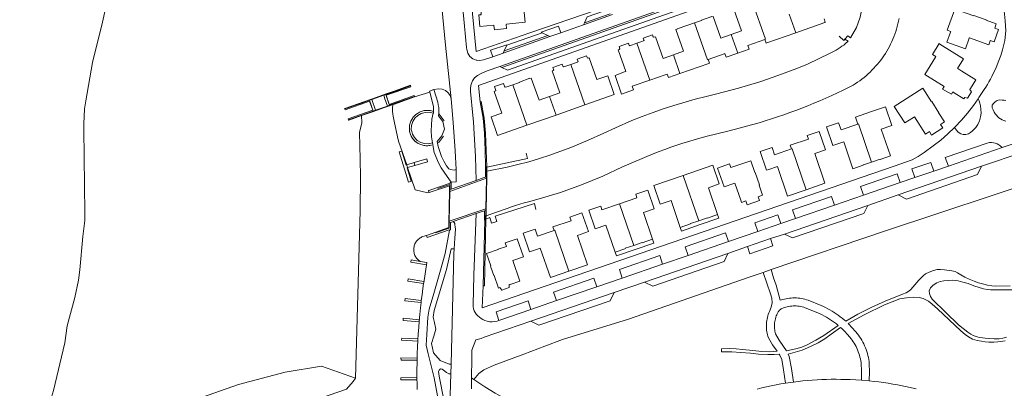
# Model space of a CAD drawing. Header units: metres. Extents: x 89888 to 94270, y 464165 to 468904.
# Tile 18 of 256: x 90802 to 91113, y 465434 to 465550. Entities that reach past the tile are written whole.
import ezdxf

# ---------------------------------------------------------------- set-up
doc = ezdxf.new("R2010")
doc.units = ezdxf.units.M
for name, color, linetype, lineweight in [('B_BEBOUWINGSGRENS_0', 251, 'CONTINUOUS', 13), ('B_TUSSENMUUR_0', 251, 'CONTINUOUS', 13), ('G_GRENS_ALGEMEEN_0', 251, 'CONTINUOUS', 13), ('K_KUNSTWERKGRENS_0', 251, 'CONTINUOUS', 13), ('K_KUNSTWERKGRENS_1', 251, 'CONTINUOUS', 13), ('K_STEIGER_1', 251, 'CONTINUOUS', 13), ('Q_BALUSTRADE_LIJN_1', 251, 'CONTINUOUS', 13), ('Q_DAMWAND_0', 251, 'CONTINUOUS', 13), ('Q_DAMWAND_LIJN_0', 251, 'CONTINUOUS', 13), ('T_CULTUURGRENS_0', 251, 'CONTINUOUS', 13), ('T_HEK_LIJN_0', 251, 'CONTINUOUS', 13), ('T_MUUR_30CM_LIJN_0', 251, 'CONTINUOUS', 13), ('T_WALBESCHERMING_0', 251, 'CONTINUOUS', 13), ('V_WEGGRENS_0', 251, 'CONTINUOUS', 13), ('V_WEGGRENS_1', 251, 'CONTINUOUS', 13), ('W_WATERGRENS_0', 251, 'CONTINUOUS', 13)]:
    doc.layers.add(name, color=color, linetype=linetype, lineweight=lineweight)

msp = doc.modelspace()

# ---------------------------------------------------------------- linework, layer by layer
at = {"layer": 'B_BEBOUWINGSGRENS_0'}
for p, q in [((91093.62, 465528.46), (91096.4, 465526.81)), ((90971.47, 465520.25), (90980.61, 465523.48)), ((90962.3, 465517.01), (90971.47, 465520.25)), ((91089.48, 465515.05), (91090.17, 465513.94)), ((91024.58, 465497.6), (91027.65, 465498.65)), ((90953.22, 465477.74), (90949.54, 465476.48))]:
    msp.add_line(p, q, dxfattribs=at)
for points in [[(90961.68, 465549.59), (90961.1, 465555.68), (90961.08, 465555.9)], [(91033.59, 465555.78), (91031.41, 465555), (91031.37, 465555.1), (91031.2, 465555.04), (91030.93, 465555.83), (91027.99, 465554.79), (91028.27, 465554.01), (91028.1, 465553.95), (91028.13, 465553.85), (91027.71, 465553.71), (91030.1, 465546.85), (91026.86, 465545.63)], [(90947.63, 465554.64), (90947.86, 465552.2), (90947.76, 465552.19), (90947.79, 465551.93), (90947.03, 465551.87), (90947.36, 465548.19), (90951.78, 465548.59), (90951.79, 465548.51), (90951.85, 465548.51), (90951.98, 465547.19), (90955.86, 465547.54), (90955.74, 465548.85), (90955.81, 465548.85), (90955.8, 465548.95), (90961.68, 465549.59)], [(91095.01, 465543.26), (91100.87, 465541.16), (91102.08, 465544.54), (91102.1, 465544.59), (91108.2, 465542.41), (91108.65, 465543.67), (91108.69, 465543.78), (91109.89, 465543.35), (91111.3, 465547.27), (91110.1, 465547.66), (91110.58, 465549.06), (91107.39, 465550.19), (91107.4, 465550.29), (91103.47, 465551.69), (91103.46, 465551.59), (91097.45, 465553.72), (91095.08, 465547.03)], [(91015.26, 465549.34), (91013.11, 465548.57), (91013.08, 465548.67), (91009.76, 465547.5), (91009.79, 465547.4), (91009.38, 465547.26), (91011.79, 465540.42), (91008.55, 465539.25)], [(91026.86, 465545.63), (91023.57, 465544.56), (91021.14, 465551.4), (91020.74, 465551.25), (91020.71, 465551.35), (91017.41, 465550.19), (91017.4, 465550.11), (91015.26, 465549.34)], [(91047.21, 465546.23), (91056.4, 465549.47), (91056.56, 465549.53), (91056.16, 465550.66)], [(91037.47, 465544.08), (91037.85, 465542.94), (91038.08, 465543.02), (91047.21, 465546.23)], [(91095.08, 465547.03), (91096.2, 465546.64), (91096.12, 465546.43), (91095.01, 465543.26)], [(90997, 465542.89), (90994.81, 465542.12), (90994.78, 465542.22), (90994.6, 465542.16), (90994.33, 465542.94), (90991.39, 465541.9), (90991.66, 465541.12), (90991.49, 465541.07), (90991.53, 465540.96), (90991.1, 465540.81), (90993.51, 465533.97), (90993.16, 465533.84), (90990.12, 465532.75), (90992.19, 465526.85), (90995.97, 465528.18), (90995.57, 465529.31), (91001.1, 465531.26)], [(91008.55, 465539.25), (91005.28, 465538.11), (91002.86, 465544.95), (91002.43, 465544.81), (91002.4, 465544.91), (91002.22, 465544.85), (91001.94, 465545.62), (90999.01, 465544.56), (90999.28, 465543.8), (90999.11, 465543.74), (90999.14, 465543.63), (90998.64, 465543.46), (90997, 465542.89)], [(91028.92, 465539.81), (91032.54, 465541.09), (91032.14, 465542.21), (91037.47, 465544.08)], [(91096.4, 465526.81), (91096.85, 465527.57), (91097.28, 465527.29), (91100.36, 465525.37), (91100.61, 465525.77), (91101.51, 465525.61), (91102.78, 465527.61), (91102.28, 465528.26), (91102.2, 465528.36), (91102.35, 465528.59), (91102.4, 465528.66), (91102.47, 465528.62), (91104.16, 465531.35), (91099.69, 465534.14), (91098.47, 465534.91), (91098.38, 465534.96), (91100.26, 465538.04), (91099.76, 465538.35), (91092.8, 465542.67), (91092.55, 465542.82), (91090.46, 465539.35), (91091.54, 465538.68), (91091.42, 465538.48), (91088.04, 465533.04), (91094.1, 465529.25), (91093.62, 465528.46)], [(91019.58, 465537.8), (91024.64, 465539.55), (91024.87, 465539.64), (91025.27, 465538.52), (91028.92, 465539.81)], [(90980.61, 465523.48), (90989.9, 465526.76), (90987.83, 465532.62), (90984.42, 465531.46), (90981.99, 465538.31), (90981.59, 465538.16), (90981.55, 465538.26), (90981.38, 465538.2), (90981.1, 465538.98), (90978.16, 465537.93), (90978.43, 465537.16), (90978.27, 465537.08), (90978.3, 465536.99), (90976.11, 465536.22)], [(91010.62, 465533.36), (91019.74, 465536.56), (91019.99, 465536.65), (91019.65, 465537.6), (91019.58, 465537.8)], [(90976.11, 465536.22), (90973.93, 465535.45), (90973.89, 465535.55), (90973.72, 465535.49), (90973.45, 465536.27), (90970.5, 465535.24), (90970.79, 465534.46), (90970.62, 465534.4), (90970.66, 465534.31), (90970.23, 465534.16), (90972.65, 465527.3), (90969.39, 465526.14)], [(91001.1, 465531.26), (91005.93, 465532.97), (91006.58, 465533.2), (91006.98, 465532.08), (91010.62, 465533.36)], [(90957.79, 465529.79), (90955.61, 465529.03), (90955.57, 465529.12), (90955.29, 465529.02), (90954.85, 465530.24), (90952.05, 465529.23), (90952.49, 465528.01), (90952.31, 465527.94), (90952.34, 465527.84), (90951.93, 465527.71), (90954.35, 465520.84), (90950.96, 465519.65), (90953.03, 465513.74), (90962.3, 465517.01)], [(90969.39, 465526.14), (90966.12, 465524.97), (90963.65, 465531.91), (90963.24, 465531.76), (90963.21, 465531.85), (90959.92, 465530.66), (90959.96, 465530.56), (90959.64, 465530.45), (90957.79, 465529.79)], [(91090.17, 465513.94), (91093.69, 465516.19), (91092.99, 465517.29), (91094.21, 465518.08), (91092.46, 465520.81), (91092.39, 465520.91), (91092.48, 465520.98), (91090.23, 465524.49), (91090.14, 465524.43), (91087.36, 465528.75), (91078.35, 465522.98), (91081.7, 465517.76), (91084.45, 465519.46), (91084.79, 465519.67), (91088.26, 465514.24), (91089.48, 465515.05)], [(91071.2, 465505.39), (91073.87, 465506.3), (91073.91, 465506.21), (91077.13, 465507.32), (91074.24, 465515.81), (91077.63, 465516.99), (91075.62, 465522.86), (91071.18, 465521.34), (91066.09, 465519.6), (91066.86, 465517.36)], [(91066.86, 465517.36), (91061.53, 465515.53), (91060.75, 465517.8), (91056.96, 465516.51), (91058.99, 465510.6), (91062.16, 465511.66), (91062.4, 465511.74), (91065.32, 465503.28), (91068.56, 465504.37), (91068.53, 465504.47), (91068.65, 465504.51), (91071.2, 465505.39)], [(91050.51, 465496.66), (91056.43, 465498.68), (91053.24, 465508.05), (91056.62, 465509.21), (91054.61, 465515.09), (91050.83, 465513.8), (91051.21, 465512.67), (91045.45, 465510.71), (91045.85, 465509.54)], [(91045.85, 465509.54), (91040.55, 465507.72), (91039.77, 465509.99), (91035.99, 465508.7), (91038.02, 465502.79), (91038.7, 465503.01), (91041.18, 465503.87), (91041.42, 465503.95), (91044.64, 465494.65), (91050.51, 465496.66)], [(91027.65, 465498.65), (91027.99, 465498.76), (91029.86, 465493.33), (91030.09, 465492.66), (91031.45, 465493.13), (91031.87, 465491.89), (91035.8, 465493.22), (91035.38, 465494.45), (91036.77, 465494.92), (91035.68, 465498.12), (91035.78, 465498.16), (91034.43, 465502.09), (91034.33, 465502.06), (91033.05, 465505.82), (91026.71, 465503.67), (91026.32, 465504.81), (91022.54, 465503.5), (91024.58, 465497.6)], [(91022.55, 465488.83), (91019.63, 465497.31), (91023.04, 465498.49), (91021.04, 465504.39), (91011.68, 465501.18)], [(91011.68, 465501.18), (91002.39, 465498), (91004.4, 465492.15), (91007.82, 465493.25), (91010.75, 465484.78)], [(91001.97, 465481.03), (90999.07, 465489.52), (91002.46, 465490.68), (91000.44, 465496.57), (90996.65, 465495.27), (90997.04, 465494.14), (90991.51, 465492.23)], [(90991.51, 465492.23), (90985.98, 465490.35), (90985.59, 465491.49), (90981.81, 465490.19), (90983.84, 465484.29), (90987.23, 465485.44), (90990.16, 465476.98)], [(90975.56, 465470.92), (90981.47, 465472.95), (90978.27, 465482.24), (90981.7, 465483.42), (90979.67, 465489.32), (90975.89, 465488), (90976.26, 465486.88), (90970.51, 465484.9), (90970.9, 465483.78)], [(91016.6, 465486.89), (91013.94, 465485.98), (91013.99, 465485.85), (91010.75, 465484.78)], [(91022.55, 465488.83), (91019.32, 465487.71), (91019.29, 465487.81), (91016.6, 465486.89)], [(90970.9, 465483.78), (90965.63, 465481.97), (90964.84, 465484.22), (90961.05, 465482.93), (90963.07, 465477.06), (90963.42, 465477.16), (90965.67, 465477.92), (90966.48, 465478.2), (90969.68, 465468.92), (90970.02, 465469.03), (90975.56, 465470.92)], [(90949.54, 465476.48), (90950.87, 465472.62), (90950.77, 465472.59), (90950.92, 465472.16), (90951.8, 465469.56), (90951.89, 465469.59), (90953.28, 465465.62), (90953.67, 465465.74), (90954.3, 465464.99), (90956.63, 465465.78), (90956.67, 465466.76), (90956.94, 465466.86), (90956.97, 465466.77), (90960.01, 465467.8), (90957.78, 465474.27), (90961.2, 465475.46), (90959.24, 465481.18), (90955.45, 465479.88), (90955.84, 465478.75), (90953.18, 465477.84), (90953.22, 465477.74)], [(91001.97, 465481.03), (90998.73, 465479.91), (90998.7, 465480), (90996.03, 465479.09)], [(90996.03, 465479.09), (90993.37, 465478.17), (90993.4, 465478.08), (90993.27, 465478.03), (90990.16, 465476.98)]]:
    msp.add_lwpolyline(points, dxfattribs=at)
at = {"layer": 'B_TUSSENMUUR_0'}
for p, q in [((91045.12, 465552.14), (91047.21, 465546.23)), ((90997, 465542.89), (91001.1, 465531.26)), ((91026.86, 465545.63), (91028.92, 465539.81)), ((91010.62, 465533.36), (91008.55, 465539.25)), ((90976.11, 465536.22), (90980.61, 465523.48)), ((90957.79, 465529.79), (90962.3, 465517.01)), ((90971.47, 465520.25), (90969.39, 465526.14)), ((91011.68, 465501.18), (91016.6, 465486.89)), ((90991.51, 465492.23), (90996.03, 465479.09))]:
    msp.add_line(p, q, dxfattribs=at)
for points in [[(91033.59, 465555.78), (91037.68, 465544.16), (91037.47, 465544.08)], [(91015.26, 465549.34), (91019.34, 465537.71), (91019.58, 465537.8)], [(91071.2, 465505.39), (91067.06, 465517.43), (91066.86, 465517.36)], [(91045.85, 465509.54), (91046.06, 465509.62), (91050.51, 465496.66)], [(90970.9, 465483.78), (90971.11, 465483.86), (90975.56, 465470.92)]]:
    msp.add_lwpolyline(points, dxfattribs=at)
at = {"layer": 'G_GRENS_ALGEMEEN_0'}
for p, q in [((90926.71, 465526.1), (90926.76, 465525.97)), ((90949.36, 465488.37), (90949.33, 465487.39))]:
    msp.add_line(p, q, dxfattribs=at)
for points in [[(90916.98, 465526.63), (90917.46, 465526.8), (90920.62, 465527.93), (90925.48, 465529.66), (90925.52, 465529.44)], [(90925.52, 465529.44), (90925.59, 465529.17), (90917.79, 465526.51), (90918.79, 465523.58), (90926.6, 465526.38), (90926.71, 465526.1)], [(90904.73, 465522.17), (90904.69, 465522.28), (90913.17, 465525.29)], [(90905.94, 465518.73), (90905.84, 465519.05), (90913.59, 465521.8), (90912.57, 465524.66), (90904.83, 465521.88), (90904.73, 465522.17)], [(90926.76, 465525.97), (90920.45, 465523.73), (90919.94, 465523.55)], [(90947.46, 465524.45), (90947.84, 465524.52), (90948.77, 465519.3), (90949.16, 465514.55), (90949.43, 465509.07), (90949.61, 465503.98), (90949.59, 465502.51)], [(90910.04, 465520.08), (90905.97, 465518.65), (90905.94, 465518.73)], [(90931.37, 465495.77), (90931.15, 465496.32), (90931.26, 465496.45), (90937.98, 465498.72), (90937.98, 465498.98), (90938.36, 465499.1)], [(90949.33, 465487.39), (90948.84, 465466.32), (90948.46, 465466.32)], [(91010.75, 465484.78), (91011.15, 465483.58), (91017.05, 465485.63), (91022.96, 465487.65), (91022.55, 465488.83)], [(90937.76, 465483.89), (90937.75, 465484.03), (90930.78, 465481.6), (90930.54, 465482.25)], [(90990.16, 465476.98), (90990.59, 465475.78), (91002.37, 465479.83), (91001.97, 465481.03)]]:
    msp.add_lwpolyline(points, dxfattribs=at)
at = {"layer": 'K_KUNSTWERKGRENS_0'}
for p, q in [((90949.46, 465500.28), (90937.89, 465496.12)), ((90938.29, 465496.85), (90946.21, 465499.59)), ((90946.21, 465499.59), (90948.47, 465500.37)), ((90948.47, 465500.37), (90949.2, 465500.62)), ((90949.2, 465500.62), (90949.4, 465500.69)), ((90949.4, 465500.69), (90949.47, 465500.69)), ((90949.47, 465500.69), (90949.57, 465500.68)), ((90937.78, 465496.74), (90937.81, 465496.75)), ((90937.89, 465496.12), (90937.79, 465496.08)), ((90937.81, 465496.75), (90937.9, 465496.75)), ((90937.9, 465496.75), (90938, 465496.75)), ((90938, 465496.75), (90938.29, 465496.85)), ((90937.75, 465486.77), (90949.3, 465490.59)), ((90949.3, 465490.14), (90949.21, 465490.14)), ((90949.4, 465490.14), (90949.3, 465490.14)), ((90937.75, 465486.2), (90937.63, 465486.2)), ((90937.8, 465486.2), (90937.75, 465486.2))]:
    msp.add_line(p, q, dxfattribs=at)
for points in [[(90949.57, 465500.68), (90949.57, 465500.32), (90949.46, 465500.28)], [(90937.79, 465496.08), (90937.76, 465496.07), (90937.78, 465496.74)], [(90949.3, 465490.59), (90949.41, 465490.62), (90949.4, 465490.14)], [(90937.63, 465486.2), (90937.64, 465486.74), (90937.75, 465486.77)]]:
    msp.add_lwpolyline(points, dxfattribs=at)
at = {"layer": 'K_KUNSTWERKGRENS_1'}
for p, q in [((90912.55, 465524.9), (90913.73, 465521.5)), ((90916.99, 465526.61), (90913.17, 465525.29)), ((90917.64, 465526.84), (90916.99, 465526.61)), ((90917.69, 465526.7), (90917.64, 465526.84)), ((90918.85, 465523.31), (90917.69, 465526.7)), ((90913.73, 465521.5), (90913.77, 465521.39)), ((90918.89, 465523.18), (90918.85, 465523.31)), ((90926.62, 465505.21), (90926.89, 465504.35)), ((90949.47, 465500.69), (90949.4, 465500.69)), ((90949.57, 465500.69), (90949.47, 465500.69)), ((90949.59, 465500.68), (90949.57, 465500.69)), ((90937.81, 465496.75), (90937.79, 465496.08)), ((90938, 465496.75), (90937.9, 465496.75)), ((90948.89, 465490.03), (90947.48, 465489.54)), ((90949.21, 465490.14), (90948.89, 465490.03)), ((90949.21, 465490.14), (90949.3, 465490.14)), ((90949.3, 465490.14), (90949.4, 465490.14)), ((90946.24, 465489.11), (90939, 465486.61)), ((90947.48, 465489.54), (90946.24, 465489.11)), ((90937.63, 465486.2), (90937.75, 465486.2)), ((90937.75, 465486.2), (90937.8, 465486.2)), ((90938.16, 465486.32), (90937.8, 465486.2)), ((90938.75, 465486.52), (90938.16, 465486.32)), ((90939, 465486.61), (90938.75, 465486.52))]:
    msp.add_line(p, q, dxfattribs=at)
for points in [[(90913.17, 465525.29), (90912.49, 465525.05), (90912.55, 465524.9)], [(90913.77, 465521.39), (90913.77, 465521.39), (90917.29, 465522.61), (90918.89, 465523.18), (90918.89, 465523.18)], [(90949.4, 465490.14), (90949.42, 465490.14), (90949.59, 465500.68)], [(90937.79, 465496.08), (90937.61, 465486.2), (90937.63, 465486.2)], [(90937.9, 465496.75), (90937.81, 465496.75), (90937.81, 465496.75)]]:
    msp.add_lwpolyline(points, dxfattribs=at)
at = {"layer": 'K_STEIGER_1'}
for p, q in [((90924.3, 465504.49), (90924.12, 465504.44)), ((90926.62, 465505.21), (90924.3, 465504.49)), ((90924.59, 465503.64), (90926.89, 465504.35)), ((90928.54, 465474), (90925.72, 465474.5)), ((90929.68, 465467.31), (90929.75, 465467.73)), ((90928.91, 465461.72), (90928.91, 465461.73)), ((90928.84, 465461.1), (90928.91, 465461.72)), ((90928.24, 465455.25), (90928.28, 465455.63)), ((90928.24, 465455.17), (90928.24, 465455.25)), ((90927.6, 465443.47), (90927.6, 465443.47)), ((90927.54, 465436.68), (90927.53, 465437.36))]:
    msp.add_line(p, q, dxfattribs=at)
for points in [[(90924.12, 465504.44), (90922.72, 465508.87), (90921.86, 465508.6), (90924.87, 465499.08), (90925.73, 465499.35), (90924.39, 465503.58), (90924.59, 465503.64)], [(90925.72, 465474.5), (90925.6, 465473.84), (90930.57, 465472.93), (90930.69, 465473.71)], [(90929.75, 465467.73), (90924.73, 465468.51), (90924.63, 465467.82), (90929.64, 465467.03)], [(90929.64, 465467.03), (90929.64, 465467.03), (90929.68, 465467.31)], [(90928.91, 465461.73), (90923.8, 465462.3), (90923.74, 465461.59), (90928.83, 465461.02), (90928.84, 465461.1)], [(90928.28, 465455.63), (90923.21, 465456.06), (90923.16, 465455.38), (90928.22, 465454.97), (90928.24, 465455.17)], [(90927.83, 465449.53), (90922.71, 465449.81), (90922.68, 465449.13), (90927.79, 465448.87), (90927.83, 465449.53)], [(90927.6, 465443.47), (90922.47, 465443.57), (90922.49, 465442.89), (90927.59, 465442.82)], [(90927.59, 465442.82), (90927.59, 465442.82), (90927.6, 465443.47)], [(90927.53, 465437.36), (90922.4, 465437.27), (90922.44, 465436.6), (90927.54, 465436.65)], [(90927.54, 465436.65), (90927.54, 465436.65), (90927.54, 465436.68)]]:
    msp.add_lwpolyline(points, dxfattribs=at)
at = {"layer": 'Q_BALUSTRADE_LIJN_1'}
for p, q in [((90925.58, 465529.46), (90925.52, 465529.44)), ((90913.22, 465525.14), (90912.55, 465524.9)), ((90917.04, 465526.47), (90913.22, 465525.14)), ((90917.69, 465526.7), (90917.04, 465526.47)), ((90926.71, 465526.1), (90918.85, 465523.31)), ((90926.75, 465526.11), (90926.71, 465526.1)), ((90904.73, 465522.17), (90904.67, 465522.15)), ((90913.73, 465521.5), (90905.94, 465518.73)), ((90914.42, 465521.74), (90913.73, 465521.5)), ((90918.21, 465523.08), (90914.42, 465521.74)), ((90918.85, 465523.31), (90918.21, 465523.08)), ((90905.94, 465518.73), (90905.91, 465518.72)), ((90949.47, 465500.69), (90949.52, 465503.96)), ((90949.3, 465490.59), (90949.46, 465500.28)), ((90949.46, 465500.28), (90949.47, 465500.69)), ((90949.47, 465500.69), (90949.47, 465500.69)), ((90937.89, 465496.12), (90937.75, 465486.77)), ((90937.9, 465496.75), (90937.89, 465496.12)), ((90937.9, 465496.75), (90937.9, 465496.75)), ((90949.24, 465487.08), (90949.3, 465490.14)), ((90949.3, 465490.14), (90949.3, 465490.59)), ((90949.3, 465490.14), (90949.3, 465490.14)), ((90937.75, 465486.77), (90937.75, 465486.2)), ((90937.75, 465486.2), (90937.75, 465486.2))]:
    msp.add_line(p, q, dxfattribs=at)
for points in [[(90925.52, 465529.44), (90920.28, 465527.6), (90917.69, 465526.7)], [(90912.55, 465524.9), (90909.65, 465523.89), (90904.73, 465522.17)], [(90934.08, 465497.04), (90937.93, 465498.31), (90937.9, 465496.75)], [(90937.75, 465486.2), (90937.72, 465484.54), (90933.43, 465483.06)]]:
    msp.add_lwpolyline(points, dxfattribs=at)
at = {"layer": 'Q_DAMWAND_0'}
msp.add_line((91063.76, 465543.57), (91062.76, 465544.15), dxfattribs=at)
for points in [[(91064.54, 465544.65), (91066.43, 465547.84), (91067.55, 465551.17), (91068.98, 465558.08), (91069.95, 465561.45), (91071.11, 465564.75)], [(91062.76, 465544.15), (91063.74, 465545.28), (91064.54, 465544.65)]]:
    msp.add_lwpolyline(points, dxfattribs=at)
at = {"layer": 'Q_DAMWAND_LIJN_0'}
msp.add_lwpolyline([(91062.76, 465544.15), (91062.41, 465543.75), (91060.99, 465545.17)], dxfattribs=at)
at = {"layer": 'T_CULTUURGRENS_0'}
msp.add_line((90931.57, 465527.51), (90926.76, 465525.97), dxfattribs=at)
for points in [[(90938.32, 465525.35), (90937.97, 465526.38), (90937.35, 465527.27), (90936.5, 465527.96), (90935.5, 465528.39), (90934.41, 465528.52), (90932.91, 465528.27)], [(91126.47, 465500.54), (91075.62, 465483.73), (91039.49, 465471.42)], [(91036.89, 465470.53), (91032.48, 465469.03), (90994.36, 465455.79), (90973.52, 465449.33), (90967.97, 465447.28), (90961.32, 465444.79), (90951.89, 465441.26), (90948.71, 465439.8), (90947.13, 465438.64), (90945.53, 465436.77)], [(90803.18, 465410.2), (90813.88, 465416.36), (90840.23, 465424.29), (90871.15, 465435.18), (90885.89, 465439.08), (90897.39, 465440.98), (90908.07, 465437.15)]]:
    msp.add_lwpolyline(points, dxfattribs=at)
at = {"layer": 'T_HEK_LIJN_0'}
for p, q in [((90928.28, 465521.11), (90927.71, 465520.78)), ((90928.89, 465521.38), (90928.28, 465521.11)), ((90929.52, 465521.57), (90928.89, 465521.38)), ((90930.18, 465521.69), (90929.52, 465521.57)), ((90930.84, 465521.73), (90930.18, 465521.69)), ((90931.5, 465521.7), (90930.84, 465521.73)), ((90932.16, 465521.59), (90931.5, 465521.7)), ((90932.77, 465521.41), (90932.16, 465521.59)), ((90932.79, 465521.41), (90932.77, 465521.41)), ((90925.6, 465518.27), (90925.37, 465517.65)), ((90925.9, 465518.86), (90925.6, 465518.27)), ((90926.27, 465519.42), (90925.9, 465518.86)), ((90926.69, 465519.93), (90926.27, 465519.42)), ((90927.18, 465520.38), (90926.69, 465519.93)), ((90927.71, 465520.78), (90927.18, 465520.38)), ((90934.54, 465520.52), (90936.16, 465518.38)), ((90925.22, 465517), (90925.14, 465516.34)), ((90925.14, 465516.34), (90925.14, 465515.68)), ((90925.14, 465515.68), (90925.16, 465515.34)), ((90925.16, 465515.34), (90925.29, 465514.72)), ((90925.37, 465517.65), (90925.22, 465517)), ((90925.29, 465514.72), (90925.48, 465514.12)), ((90925.48, 465514.12), (90925.74, 465513.54)), ((90925.74, 465513.54), (90926.06, 465513)), ((90926.06, 465513), (90926.44, 465512.5)), ((90926.44, 465512.5), (90926.88, 465512.04)), ((90926.88, 465512.04), (90927.37, 465511.64)), ((90927.37, 465511.64), (90927.9, 465511.29)), ((90935.95, 465513.56), (90934.29, 465511.51)), ((90927.9, 465511.29), (90928.46, 465511.01)), ((90928.46, 465511.01), (90929.05, 465510.79)), ((90929.05, 465510.79), (90929.67, 465510.64)), ((90929.67, 465510.64), (90930.29, 465510.56)), ((90930.29, 465510.56), (90930.93, 465510.56)), ((90930.93, 465510.56), (90931.55, 465510.62)), ((90931.55, 465510.62), (90932.17, 465510.76))]:
    msp.add_line(p, q, dxfattribs=at)
for points in [[(90928.28, 465521.11, 0.028869), (90927.71, 465520.78)], [(90928.89, 465521.38, 0.028869), (90928.28, 465521.11)], [(90929.52, 465521.57, 0.028869), (90928.89, 465521.38)], [(90930.18, 465521.69, 0.028869), (90929.52, 465521.57)], [(90930.84, 465521.73, 0.028869), (90930.18, 465521.69)], [(90931.5, 465521.7, 0.028869), (90930.84, 465521.73)], [(90932.16, 465521.59, 0.028869), (90931.5, 465521.7)], [(90932.77, 465521.41, 0.027871), (90932.16, 465521.59)], [(90932.79, 465521.41, 0.000997), (90932.77, 465521.41)], [(90925.6, 465518.27, 0.028869), (90925.37, 465517.65)], [(90925.9, 465518.86, 0.028869), (90925.6, 465518.27)], [(90926.27, 465519.42, 0.028869), (90925.9, 465518.86)], [(90926.69, 465519.93, 0.028869), (90926.27, 465519.42)], [(90927.18, 465520.38, 0.028869), (90926.69, 465519.93)], [(90927.71, 465520.78, 0.028869), (90927.18, 465520.38)], [(90925.14, 465516.34, 0.028869), (90925.14, 465515.68)], [(90925.22, 465517, 0.028869), (90925.14, 465516.34)], [(90925.14, 465515.68, 0.012397), (90925.16, 465515.34)], [(90925.16, 465515.34, 0.02846), (90925.29, 465514.72)], [(90925.37, 465517.65, 0.028869), (90925.22, 465517)], [(90925.29, 465514.72, 0.02846), (90925.48, 465514.12)], [(90925.48, 465514.12, 0.02846), (90925.74, 465513.54)], [(90925.74, 465513.54, 0.02846), (90926.06, 465513)], [(90926.06, 465513, 0.02846), (90926.44, 465512.5)], [(90926.44, 465512.5, 0.02846), (90926.88, 465512.04)], [(90926.88, 465512.04, 0.02846), (90927.37, 465511.64)], [(90927.37, 465511.64, 0.02846), (90927.9, 465511.29)], [(90927.9, 465511.29, 0.02846), (90928.46, 465511.01)], [(90928.46, 465511.01, 0.02846), (90929.05, 465510.79)], [(90929.05, 465510.79, 0.02846), (90929.67, 465510.64)], [(90929.67, 465510.64, 0.02846), (90930.29, 465510.56)], [(90930.29, 465510.56, 0.02846), (90930.93, 465510.56)], [(90930.93, 465510.56, 0.02846), (90931.55, 465510.62)], [(90931.55, 465510.62, 0.02846), (90932.17, 465510.76)]]:
    msp.add_lwpolyline(points, format="xyb", dxfattribs=at)
at = {"layer": 'T_MUUR_30CM_LIJN_0'}
for points in [[(90962.09, 465508.24), (90962.48, 465506.47), (90949.61, 465503.82)], [(90949.33, 465487.39), (90950.54, 465487.84), (90951.07, 465486.05), (90952.76, 465486.59), (90952.2, 465488.35), (90964.68, 465492.28), (90965.12, 465490.42)]]:
    msp.add_lwpolyline(points, dxfattribs=at)
at = {"layer": 'T_WALBESCHERMING_0'}
for p, q in [((90928.54, 465474), (90930.69, 465473.71)), ((90930.69, 465473.71), (90929.68, 465467.31)), ((90929.68, 465467.31), (90929.64, 465467.03)), ((90927.6, 465443.47), (90927.59, 465442.82)), ((90927.54, 465436.68), (90927.54, 465436.65)), ((90927.57, 465434.68), (90927.6, 465433.61))]:
    msp.add_line(p, q, dxfattribs=at)
for points in [[(91079.88, 465550.68), (91079.71, 465549.85), (91079.52, 465549.02), (91079.3, 465548.2), (91079.07, 465547.38), (91078.81, 465546.58), (91078.53, 465545.77), (91078.23, 465544.98), (91077.91, 465544.2), (91077.57, 465543.42), (91077.2, 465542.65), (91076.82, 465541.9), (91076.41, 465541.15), (91075.99, 465540.42), (91075.54, 465539.69), (91075.08, 465538.98), (91074.6, 465538.29), (91074.1, 465537.6), (91073.57, 465536.93), (91073.04, 465536.28), (91072.48, 465535.63), (91071.91, 465535.01), (91071.32, 465534.4), (91070.71, 465533.8), (91070.09, 465533.23)], [(90949.59, 465502.51), (90955.99, 465503.83), (90959.43, 465504.63), (90962.84, 465505.5), (90966.2, 465506.47), (90969.56, 465507.56), (90976.16, 465509.99), (90981.37, 465512.2), (90986.56, 465514.57), (90990.23, 465516.25), (90995.46, 465518.5), (90998.71, 465519.81), (91002.16, 465521.07), (91005.34, 465522.16), (91008.69, 465523.26), (91015.46, 465525.22), (91018.87, 465526.12), (91022.3, 465526.95), (91029.09, 465528.76), (91035.87, 465530.69), (91041.55, 465532.69), (91047.59, 465534.97), (91050.93, 465536.31), (91058.1, 465539.76), (91058.75, 465540.08), (91059.38, 465540.41), (91060.01, 465540.76), (91060.63, 465541.14), (91061.23, 465541.53), (91061.82, 465541.94), (91062.4, 465542.36), (91062.97, 465542.81), (91063.76, 465543.57)], [(91070.09, 465533.23), (91069.45, 465532.67), (91068.8, 465532.12), (91068.13, 465531.6), (91067.45, 465531.09), (91066.76, 465530.6), (91066.05, 465530.14), (91065.33, 465529.68), (91062.19, 465528.05), (91058.62, 465526.41), (91056.75, 465525.58), (91054.88, 465524.76), (91052.99, 465523.97), (91051.1, 465523.2), (91049.19, 465522.45), (91047.28, 465521.72), (91045.36, 465521.02), (91043.43, 465520.33), (91041.49, 465519.67), (91039.55, 465519.03), (91037.6, 465518.42), (91035.64, 465517.83), (91033.67, 465517.25), (91031.7, 465516.71), (91029.72, 465516.18), (91027.74, 465515.68), (91025.75, 465515.2), (91019.24, 465513.58), (91017.31, 465513.05), (91015.4, 465512.5), (91013.49, 465511.92), (91011.58, 465511.33), (91009.69, 465510.71), (91007.8, 465510.07), (91005.91, 465509.4), (91004.04, 465508.72), (91002.18, 465508.01), (90992.43, 465503.89), (90986.24, 465500.99), (90979.53, 465498.24), (90972.9, 465495.81), (90966.18, 465493.74), (90962.76, 465492.88), (90961.4, 465492.5), (90960.05, 465492.1), (90958.71, 465491.68), (90957.37, 465491.24), (90956.03, 465490.77), (90952.71, 465489.57), (90949.36, 465488.37)], [(90908.07, 465437.15), (90909.54, 465489.99), (90909.7, 465500.61), (90909.61, 465506.35), (90909.33, 465514.74), (90910.06, 465517.75), (90910.04, 465520.08)], [(90930.54, 465482.25), (90929.4, 465481.87), (90929.11, 465481.75), (90928.83, 465481.61), (90928.55, 465481.45), (90928.29, 465481.28), (90928.04, 465481.08), (90927.81, 465480.86), (90927.59, 465480.63), (90927.39, 465480.39), (90927.21, 465480.13), (90927.04, 465479.86), (90926.9, 465479.57), (90926.78, 465479.28), (90926.68, 465478.98), (90926.6, 465478.67), (90926.54, 465478.36), (90926.51, 465478.05), (90926.5, 465477.73), (90926.51, 465477.41), (90926.54, 465477.1), (90926.6, 465476.79), (90926.68, 465476.48), (90926.77, 465476.18), (90926.9, 465475.89), (90927.04, 465475.6), (90927.2, 465475.33), (90927.38, 465475.07), (90927.58, 465474.83), (90927.8, 465474.59), (90928.03, 465474.38), (90928.28, 465474.18), (90928.54, 465474)], [(90929.64, 465467.03), (90929.4, 465465.51), (90929.13, 465463.46), (90928.91, 465461.72)], [(90928.84, 465461.1), (90928.64, 465459.36), (90928.43, 465457.3), (90928.24, 465455.25)], [(90928.91, 465461.72), (90928.87, 465461.41), (90928.84, 465461.1)], [(90928.24, 465455.17), (90928.08, 465453.19), (90927.93, 465451.13), (90927.8, 465449.07), (90927.7, 465447.01), (90927.62, 465444.94), (90927.6, 465443.47)], [(90928.24, 465455.25), (90928.24, 465455.25), (90928.24, 465455.17)], [(90816.25, 465448.35), (90812.62, 465433.29), (90810.73, 465426.96), (90803.18, 465410.2)], [(90927.59, 465442.82), (90927.54, 465438.93), (90927.54, 465437.87), (90927.54, 465436.8), (90927.54, 465436.68)], [(90908.07, 465437.15), (90907.4, 465436.07), (90905.26, 465433.65), (90817.79, 465403.46), (90816.93, 465403.19), (90816.06, 465402.93), (90815.19, 465402.69), (90814.32, 465402.46), (90813.44, 465402.25), (90812.39, 465402.06), (90808.44, 465402.05), (90806.66, 465402.2), (90803.6, 465403.13), (90802.79, 465403.6), (90802.47, 465404.07), (90802.02, 465405.23), (90801.99, 465406.21)], [(90927.54, 465436.65), (90927.55, 465435.74), (90927.57, 465434.68)]]:
    msp.add_lwpolyline(points, dxfattribs=at)
at = {"layer": 'V_WEGGRENS_0'}
for p, q in [((91062.54, 465574.03), (90953.7, 465535.61)), ((90954.33, 465535.3), (91062.22, 465573.39)), ((90980.46, 465549.35), (90988.63, 465552.25)), ((90989.29, 465551.96), (90980.14, 465548.71)), ((90980.14, 465548.71), (90980.46, 465549.35)), ((90955.96, 465542.33), (90967.09, 465546.21)), ((90968.93, 465545.33), (90967.09, 465546.21)), ((90972.98, 465546.18), (90969.57, 465545.03)), ((90972.98, 465546.18), (90980.14, 465548.71)), ((90969.57, 465545.03), (90954.73, 465539.79)), ((90955.06, 465540.47), (90968.93, 465545.33)), ((90969.57, 465545.03), (90968.93, 465545.33)), ((90954.73, 465539.79), (90951.47, 465538.64)), ((90955.06, 465540.47), (90954.73, 465539.79)), ((90955.96, 465542.33), (90955.06, 465540.47)), ((90953.7, 465535.61), (90954.33, 465535.3)), ((90947.46, 465524.45), (90946.93, 465529.58)), ((90932.77, 465521.41), (90932.77, 465521.41)), ((91112.42, 465509.97), (91118.12, 465511.92)), ((91112.42, 465509.97), (91095.45, 465504.13)), ((91105.95, 465504.09), (91119.13, 465508.52)), ((91105.95, 465504.09), (91079.59, 465495.01)), ((91090.83, 465502.56), (91084.88, 465500.5)), ((91090.83, 465502.56), (91095.45, 465504.13)), ((90938.36, 465499.1), (90938.29, 465496.85)), ((90946.21, 465499.59), (90946.21, 465499.59)), ((91080.26, 465498.91), (91084.88, 465500.5)), ((90938.29, 465496.85), (90938.29, 465496.85)), ((91080.26, 465498.91), (91068.65, 465494.92)), ((91059.43, 465491.78), (91068.65, 465494.92)), ((91070.05, 465491.73), (91079.59, 465495.01)), ((91070.05, 465491.73), (91043.64, 465482.67)), ((91059.43, 465491.78), (91047.12, 465487.55)), ((90946.24, 465489.11), (90946.24, 465489.11)), ((91042.51, 465485.97), (91047.12, 465487.55)), ((90939, 465486.61), (90939, 465486.61)), ((91042.51, 465485.97), (91035.24, 465483.48)), ((91026.01, 465480.35), (91035.24, 465483.48)), ((91031.96, 465478.7), (91039.3, 465481.21)), ((91039.3, 465481.21), (91043.64, 465482.67)), ((90939.29, 465477.95), (90939.18, 465476.39)), ((91026.01, 465480.35), (91013.24, 465475.94)), ((91025.79, 465476.57), (91031.96, 465478.7)), ((90939.18, 465476.39), (90938.34, 465441.55)), ((90999.44, 465467.49), (91025.79, 465476.57)), ((91005.16, 465473.17), (91013.24, 465475.94)), ((91005.16, 465473.17), (90992.42, 465468.78)), ((91039.49, 465471.42), (91036.89, 465470.53)), ((90984.32, 465466.02), (90992.42, 465468.78)), ((90984.32, 465466.02), (90971.6, 465461.64)), ((90989.87, 465464.19), (90999.44, 465467.49)), ((90963.51, 465455.19), (90989.87, 465464.19)), ((90963.55, 465458.87), (90953.42, 465455.37)), ((90963.55, 465458.87), (90971.6, 465461.64)), ((90938.34, 465441.55), (90938.26, 465438.52)), ((90945.53, 465436.77), (90944.77, 465437.28)), ((91043.96, 465435.57), (91046.49, 465435.94)), ((91067.96, 465436.5), (91070.48, 465436.29))]:
    msp.add_line(p, q, dxfattribs=at)
for points in [[(90946.28, 465540.36), (90943.14, 465571.83), (90941.03, 465594.69), (90940.81, 465597.46), (90941.87, 465600.64), (90943.85, 465602.88), (90946.81, 465604.3), (90967.25, 465611.46)], [(90930.64, 465609.85), (90930.74, 465608.06), (90931.58, 465593.84), (90933.19, 465574.66), (90935.15, 465556.49), (90936.5, 465542.35), (90938.32, 465525.35)], [(90943.28, 465540.92), (90943.22, 465541.6), (90942.55, 465548.33), (90941.16, 465562.69), (90940.47, 465570.17), (90937.79, 465597.23)], [(91092.99, 465592.64), (91087.93, 465590.32), (91040.23, 465573.1), (91000.52, 465559.07), (90963.22, 465546.17), (90946.28, 465540.36)], [(90954.33, 465535.3), (90956.15, 465534.41), (91031.5, 465560.99), (91061.32, 465571.53), (91062.22, 465573.39)], [(90946.93, 465529.58), (91020.04, 465555.35), (91062.18, 465570.17), (91067.11, 465567.39), (91068.83, 465570.42)], [(90980.46, 465549.35), (90981.31, 465551.24), (90986.77, 465553.17)], [(91113.02, 465554.25), (91113.43, 465549.99), (91113.59, 465546.84), (91113.27, 465543.82), (91112.54, 465540.85), (91112, 465539), (91111.45, 465537.47), (91110.57, 465535.23), (91109.19, 465532.41), (91108.75, 465531.56), (91108.29, 465530.73), (91107.81, 465529.9), (91107.31, 465529.09), (91106.79, 465528.28), (91105.09, 465525.74), (91104.85, 465525.39)], [(90967.09, 465546.21), (90966.79, 465546.36), (90972.3, 465548.31), (90972.98, 465546.18)], [(90946.48, 465537.53), (90946.24, 465537.55), (90945.15, 465538.02), (90944.25, 465538.78), (90943.61, 465539.78), (90943.28, 465540.92)], [(90951.47, 465538.64), (90950.82, 465540.73), (90955.92, 465542.46), (90955.96, 465542.33)], [(90946.48, 465537.53), (90947.41, 465537.42), (90948.58, 465537.64), (90951.47, 465538.64)], [(90953.7, 465535.61), (90949.71, 465534.17), (90948.01, 465533.47), (90946.62, 465532.72)], [(90944.45, 465528.82), (90944.65, 465529.96), (90945.1, 465531.02), (90945.76, 465531.95), (90946.62, 465532.72)], [(90932.91, 465528.27), (90931.49, 465527.83), (90931.57, 465527.51)], [(90931.57, 465527.51), (90932.73, 465522.99), (90932.76, 465521.78), (90932.77, 465521.41)], [(90939.9, 465503.03), (90939.25, 465502.8), (90938.12, 465503.03), (90937.6, 465503.3), (90936.88, 465504.23), (90936.04, 465505.65), (90935.32, 465507.14), (90934.73, 465508.68), (90934.27, 465510.27), (90933.94, 465511.88), (90935.34, 465513.69), (90936.22, 465515.77), (90935.72, 465518.19), (90934.35, 465520.01), (90934.43, 465520.88), (90934.44, 465521.74), (90934.39, 465522.6), (90934.28, 465523.46), (90934.11, 465524.31), (90932.91, 465528.27)], [(90944.45, 465528.82), (90944.5, 465527.67), (90945.23, 465520.1), (90945.39, 465518.14), (90945.55, 465516.13), (90946.07, 465507.15), (90946.21, 465499.59)], [(90938.32, 465525.35), (90938.96, 465517.9), (90939.65, 465508.92), (90939.9, 465503.03)], [(90949.2, 465500.62), (90949.21, 465503.96), (90949.04, 465509.06), (90948.82, 465514.5), (90948.4, 465519.26), (90947.46, 465524.45)], [(91104.85, 465525.39), (91105.17, 465524.68), (91105.4, 465524.04), (91105.59, 465523.2), (91105.76, 465522.13), (91105.8, 465520.88), (91105.65, 465519.64), (91105.31, 465518.43), (91104.79, 465517.3), (91104.1, 465516.26), (91103.09, 465515.21), (91102.5, 465514.68), (91101.82, 465514.29), (91100.98, 465514.06), (91100.18, 465514.06), (91099.43, 465514.29), (91098.91, 465514.58), (91098.5, 465514.96), (91098.05, 465515.46), (91097.38, 465516.29)], [(91097.38, 465516.29), (91097.49, 465516.4), (91099.56, 465518.59), (91101.55, 465520.86), (91103.38, 465523.24), (91104.85, 465525.39)], [(91112.44, 465524.99), (91111.65, 465525), (91110.92, 465524.81), (91110.29, 465524.45), (91109.69, 465523.93), (91109.34, 465523.32), (91109.31, 465522.56), (91109.6, 465521.84), (91109.93, 465521.17), (91110.39, 465520.49), (91111.43, 465519.37), (91111.93, 465519.03), (91112.47, 465518.75), (91113.03, 465518.52), (91113.62, 465518.36)], [(91113.67, 465524.81), (91113.06, 465524.92), (91112.44, 465524.99)], [(90932.64, 465520.83), (90931.4, 465521.11), (90930.13, 465521.08), (90928.91, 465520.75), (90927.81, 465520.12), (90926.89, 465519.25), (90926.22, 465518.18), (90925.82, 465516.98), (90925.74, 465515.71), (90925.74, 465515.65), (90925.74, 465515.59), (90925.75, 465515.53), (90925.75, 465515.48), (90925.76, 465515.42), (90926.09, 465514.2), (90926.73, 465513.1), (90927.62, 465512.2), (90928.7, 465511.55), (90929.92, 465511.21), (90931.18, 465511.18), (90932.42, 465511.47)], [(90932.77, 465521.41), (90932.78, 465520.95), (90932.64, 465520.83)], [(90932.64, 465520.83), (90932.28, 465518.97), (90932.08, 465517.1), (90932.04, 465515.22), (90932.15, 465513.33), (90932.42, 465511.47)], [(91097.38, 465516.29), (91095.31, 465514.3), (91093.05, 465512.35), (91090.67, 465510.47), (91087.81, 465508.38), (91085.93, 465507.12), (91084.05, 465506.05), (91078.28, 465504.08), (90948.13, 465459.35), (90948.46, 465466.32)], [(91095.45, 465504.13), (91094.49, 465506.86), (91107.71, 465511.41), (91108.47, 465511.59), (91109.08, 465511.58), (91109.69, 465511.49), (91110.28, 465511.33), (91110.85, 465511.1), (91111.39, 465510.82), (91111.73, 465510.59), (91112.42, 465509.97)], [(90932.42, 465511.47), (90932.92, 465508.38), (90934.31, 465505.14), (90935.19, 465503.57), (90937.1, 465500.89), (90938.36, 465499.1)], [(90926.89, 465504.35), (90930.9, 465505.49), (90930.63, 465506.41), (90926.62, 465505.21)], [(90938.36, 465499.1), (90939.9, 465499.16), (90939.9, 465503.03)], [(91079.59, 465495.01), (91082.2, 465493.72), (91104.7, 465501.51), (91105.95, 465504.09)], [(91084.88, 465500.5), (91083.93, 465503.22), (91089.89, 465505.28), (91090.83, 465502.56)], [(91068.65, 465494.92), (91067.71, 465497.66), (91079.27, 465501.64), (91080.26, 465498.91)], [(91047.12, 465487.55), (91046.18, 465490.27), (91058.51, 465494.49), (91059.43, 465491.78)], [(90948.46, 465466.32), (90949.01, 465487.07), (90948.83, 465487.07), (90948.89, 465490.03)], [(91043.64, 465482.67), (91046.24, 465481.42), (91068.77, 465489.12), (91070.05, 465491.73)], [(90946.26, 465457.35), (90945.92, 465457.89), (90945.64, 465458.47), (90945.44, 465459.07), (90945.32, 465459.7), (90945.27, 465460.33), (90945.49, 465469.7), (90946.24, 465489.11)], [(91035.24, 465483.48), (91034.28, 465486.2), (91041.59, 465488.69), (91042.51, 465485.97)], [(90937.76, 465483.89), (90936.39, 465476.57), (90935.01, 465471.23), (90932.87, 465463.89), (90931.35, 465458.91), (90930.98, 465456.43), (90930.66, 465450.94), (90930.47, 465447.54), (90931.06, 465444.81), (90933.01, 465437.27), (90934.51, 465428.73)], [(90938.16, 465486.32), (90938.17, 465484.03), (90937.76, 465483.89)], [(90939, 465486.61), (90939.32, 465486.36), (90939.45, 465485.96), (90939.52, 465485.61), (90939.62, 465484.99), (90939.68, 465484.25), (90939.52, 465481.39), (90939.29, 465477.95)], [(91013.24, 465475.94), (91012.31, 465478.66), (91025.05, 465483.04), (91026.01, 465480.35)], [(91031.96, 465478.7), (91032.76, 465476.46), (91039.99, 465478.97), (91039.3, 465481.21)], [(90938.34, 465441.55), (90937.72, 465441.57), (90934.87, 465442.75), (90932.8, 465445.11), (90932.16, 465448.11), (90932.85, 465450.43), (90933.44, 465452.6), (90933.01, 465455.13), (90932.68, 465456.46), (90933.01, 465458.56), (90936.85, 465471.5), (90938.36, 465478.01), (90939.29, 465477.95)], [(90992.42, 465468.78), (90991.5, 465471.51), (91004.25, 465475.86), (91005.16, 465473.17)], [(90999.44, 465467.49), (91002.03, 465466.22), (91024.56, 465473.97), (91025.79, 465476.57)], [(91063.03, 465455.13), (91062.52, 465455.58), (91061.92, 465456.08), (91061.3, 465456.56), (91060.68, 465457.03), (91060.04, 465457.47), (91059.38, 465457.91), (91058.72, 465458.32), (91058.05, 465458.71), (91057.37, 465459.09), (91056.67, 465459.45), (91055.97, 465459.79), (91055.25, 465460.11), (91051.19, 465461.76), (91050.67, 465461.94), (91050.15, 465462.09), (91049.61, 465462.22), (91049.08, 465462.33), (91048.54, 465462.41), (91047.99, 465462.47), (91047.45, 465462.51), (91046.9, 465462.52), (91046.35, 465462.51), (91045.81, 465462.47), (91045.26, 465462.42), (91044.72, 465462.33), (91044.19, 465462.23), (91043.66, 465462.1), (91043.13, 465461.95), (91042.28, 465461.84), (91040.99, 465466.52), (91040.21, 465468.86), (91039.49, 465471.42)], [(91115.03, 465466.27), (91110.25, 465466.26), (91109.21, 465466.31), (91107.87, 465466.56), (91106.67, 465466.81), (91105.03, 465467.27), (91103.63, 465467.76), (91102.07, 465468.4), (91100.67, 465469.1), (91099.37, 465469.84), (91098.3, 465470.45), (91097.58, 465470.8), (91096.57, 465471.03), (91094.23, 465471.35), (91092.97, 465471.46), (91091.88, 465471.45), (91090.75, 465471.16), (91089.4, 465470.61), (91088.24, 465470.06), (91087.46, 465469.44), (91086.16, 465468.07), (91083.61, 465465.16), (91082.93, 465464.6), (91082.13, 465464.11), (91080.99, 465463.64), (91075.46, 465461.5), (91071.25, 465459.6), (91066.88, 465457.41), (91063.03, 465455.13)], [(90971.6, 465461.64), (90970.68, 465464.35), (90983.43, 465468.72), (90984.32, 465466.02)], [(91036.89, 465470.53), (91039.24, 465463.74), (91039.62, 465462.38), (91039.78, 465460.99), (91039.48, 465459.57), (91038.93, 465458.23), (91038.73, 465457.77), (91038.56, 465457.3), (91038.41, 465456.82), (91038.28, 465456.33), (91038.17, 465455.84), (91038.08, 465455.35), (91038.02, 465454.85), (91037.98, 465454.35), (91037.96, 465453.85), (91037.96, 465453.34), (91037.98, 465452.84), (91038.03, 465452.34), (91038.1, 465451.84), (91038.19, 465451.35), (91038.3, 465450.86), (91038.43, 465450.38), (91038.59, 465449.9), (91039.84, 465447.71), (91041.35, 465445.69)], [(91117.11, 465465.06), (91111.53, 465465), (91108.74, 465465.06), (91107.74, 465465.19), (91106.58, 465465.38), (91103.54, 465466.27), (91101.68, 465467.02), (91100.02, 465467.52), (91098.52, 465467.88), (91096.88, 465468.07), (91095.51, 465468.05), (91094, 465467.88), (91092.82, 465467.66), (91091.77, 465467.28), (91090.64, 465466.53), (91089.85, 465465.66), (91089.44, 465464.74), (91089.51, 465463.89), (91089.84, 465462.99), (91090.39, 465462.14)], [(90963.51, 465455.19), (90966.09, 465453.91), (90988.61, 465461.61), (90989.87, 465464.19)], [(91063.79, 465454.42), (91068.88, 465457.18), (91075.32, 465460.3), (91080.14, 465462.16), (91082.22, 465462.54), (91084.46, 465462.76), (91086.26, 465462.66), (91087.49, 465462.29), (91089.13, 465461.43), (91090.36, 465460.49), (91092.06, 465459.04), (91099.4, 465452.07), (91100.76, 465450.93), (91101.83, 465450.21), (91103.13, 465449.52), (91104.56, 465449.08), (91105.93, 465448.79), (91107.07, 465448.63), (91108.2, 465448.55), (91109.84, 465448.49), (91111.04, 465448.59), (91113.44, 465448.95)], [(91090.39, 465462.14), (91094.66, 465457.93), (91098.7, 465454.03), (91101.57, 465451.69), (91102.54, 465451.09), (91103.3, 465450.68), (91103.91, 465450.45), (91104.61, 465450.22), (91105.25, 465450.05), (91108.04, 465449.71), (91109.98, 465449.59), (91110.87, 465449.59), (91111.56, 465449.61), (91112.65, 465449.8), (91113.8, 465450.08)], [(90953.42, 465455.37), (90952.55, 465458.15), (90962.63, 465461.59), (90963.55, 465458.87)], [(91044.32, 465445.77), (91043.4, 465447.21), (91041.98, 465449.15), (91040.88, 465451.11), (91040.76, 465451.53), (91040.67, 465451.97), (91040.59, 465452.41), (91040.54, 465452.85), (91040.51, 465453.3), (91040.51, 465453.74), (91040.52, 465454.19), (91040.56, 465454.63), (91040.62, 465455.07), (91040.71, 465455.51), (91040.81, 465455.94), (91040.94, 465456.37), (91041.09, 465456.79), (91041.26, 465457.2), (91041.34, 465457.45), (91041.45, 465457.69), (91041.57, 465457.92), (91041.71, 465458.14), (91041.86, 465458.35), (91042.04, 465458.55), (91042.23, 465458.73), (91042.43, 465458.89), (91042.64, 465459.04), (91042.87, 465459.17), (91043.1, 465459.29), (91043.35, 465459.38), (91043.6, 465459.45), (91044.06, 465459.59), (91044.53, 465459.71), (91045, 465459.8), (91045.48, 465459.88), (91045.96, 465459.93), (91046.43, 465459.96), (91046.92, 465459.97), (91047.4, 465459.95), (91047.88, 465459.91), (91048.35, 465459.85), (91048.83, 465459.77), (91049.3, 465459.67), (91049.76, 465459.54), (91050.22, 465459.4), (91054.24, 465457.77), (91054.93, 465457.46), (91055.61, 465457.13), (91056.28, 465456.78), (91056.94, 465456.41), (91057.59, 465456.02), (91058.23, 465455.61), (91058.86, 465455.19), (91059.47, 465454.75), (91060.07, 465454.29), (91060.66, 465453.81)], [(90946.26, 465457.35), (90946.73, 465456.86), (90947.24, 465456.42), (90947.78, 465456.02), (90948.37, 465455.68), (90948.98, 465455.39), (90949.73, 465455.13), (90950.52, 465454.98), (90951.31, 465454.94), (90952.11, 465455.01), (90952.88, 465455.2), (90953.42, 465455.37)], [(90946.15, 465449.29), (90947.86, 465449.67), (90948.8, 465450.08), (90963.51, 465455.19)], [(91060.66, 465453.81), (91056.07, 465450.59), (91053.58, 465449.11), (91050.82, 465447.7), (91049.16, 465446.96), (91047.29, 465446.43), (91044.32, 465445.77)], [(91044.82, 465444.76), (91047.07, 465445.34), (91049.23, 465446.05), (91051.94, 465447.18), (91054.33, 465448.35), (91056.41, 465449.55), (91058.43, 465451.06), (91061.37, 465453.19)], [(91061.37, 465453.19), (91061.79, 465452.81), (91062.33, 465452.28), (91062.86, 465451.74), (91063.37, 465451.18), (91063.86, 465450.61), (91063.93, 465450.54), (91064.32, 465450.09), (91064.69, 465449.63), (91065.05, 465449.16), (91065.38, 465448.67), (91065.7, 465448.18), (91066, 465447.67), (91066.28, 465447.15), (91066.54, 465446.61), (91066.78, 465446.07), (91067, 465445.52), (91067.2, 465444.97), (91067.37, 465444.4), (91067.52, 465443.83), (91067.66, 465443.25), (91067.77, 465442.67), (91067.86, 465442.09), (91067.92, 465441.5), (91068.04, 465439.83), (91067.96, 465436.5)], [(91070.48, 465436.29), (91070.55, 465439.18), (91070.46, 465441.73), (91070.39, 465442.38), (91070.29, 465443.02), (91070.18, 465443.66), (91070.04, 465444.3), (91069.87, 465444.93), (91069.69, 465445.55), (91069.48, 465446.17), (91069.25, 465446.77), (91068.99, 465447.37), (91068.72, 465447.96), (91068.43, 465448.54), (91068.11, 465449.11), (91067.78, 465449.67), (91067.42, 465450.21), (91067.05, 465450.75), (91066.65, 465451.26), (91066.24, 465451.77), (91065.81, 465452.26), (91065.3, 465452.85), (91064.77, 465453.42), (91064.23, 465453.98), (91063.79, 465454.42)], [(90944.77, 465437.28), (90944.82, 465443.34), (90944.83, 465446.03), (90946.15, 465449.29)], [(91041.35, 465445.69), (91039.03, 465445.5), (91036.55, 465445.62), (91033.63, 465445.89), (91030.42, 465446.21), (91028.45, 465446.41), (91026.3, 465446.49), (91023.76, 465446.44), (91023.72, 465445.45), (91027.06, 465445.45), (91029.85, 465445.28), (91032.89, 465445.01), (91035.51, 465444.77), (91038.36, 465444.65), (91040.45, 465444.65), (91041.96, 465444.74)], [(91041.96, 465444.74), (91042.15, 465444.45), (91042.78, 465443.1), (91043.41, 465439.78), (91043.96, 465435.57)], [(91046.49, 465435.94), (91045.91, 465440.17), (91045.16, 465444.02), (91044.82, 465444.76)], [(90936.53, 465414.59), (90935.93, 465414.68), (90935.22, 465415.17), (90934.68, 465415.84), (90934.36, 465416.63), (90934.29, 465417.49), (90934.46, 465418.33), (90935.09, 465420.87), (90935.68, 465423.87), (90936.15, 465428.7), (90936, 465430.28), (90934.55, 465437.84), (90934.34, 465439.25), (90934.58, 465439.72), (90934.95, 465440.08), (90935.47, 465439.96), (90935.93, 465439.69), (90936.9, 465438.98), (90937.62, 465438.56), (90938.26, 465438.52)], [(90938.26, 465438.52), (90937.87, 465428.53), (90937.13, 465419.56), (90936.53, 465414.59)], [(90944.72, 465433.76), (90944.76, 465434.26), (90944.77, 465437.28)], [(90987.39, 465419.23), (90986.27, 465419.89), (90985.13, 465420.59), (90983.6, 465421.38), (90981.93, 465422.12), (90980.31, 465422.77), (90978.59, 465423.29), (90975.58, 465424.14), (90968.45, 465426.02), (90963.68, 465427.58), (90958.48, 465429.47), (90954.57, 465431.21), (90952.28, 465432.42), (90949.02, 465434.45), (90945.53, 465436.77)], [(91043.96, 465435.57), (91042.47, 465435.32), (91040.99, 465435.04), (91039.5, 465434.74), (91038.03, 465434.42), (91036.55, 465434.08), (91035.09, 465433.71)], [(91067.96, 465436.5), (91064.46, 465436.69), (91062.96, 465436.75), (91061.46, 465436.79), (91059.96, 465436.81), (91058.46, 465436.8), (91056.96, 465436.78), (91055.46, 465436.72), (91053.96, 465436.65), (91052.46, 465436.55), (91050.97, 465436.43), (91049.47, 465436.29), (91047.98, 465436.13), (91046.49, 465435.94)], [(91085.33, 465433.78), (91083.86, 465434.13), (91082.39, 465434.46), (91080.91, 465434.76), (91079.43, 465435.04), (91077.95, 465435.3), (91076.46, 465435.54), (91074.97, 465435.76), (91073.47, 465435.96), (91071.97, 465436.14), (91070.48, 465436.29)]]:
    msp.add_lwpolyline(points, dxfattribs=at)
at = {"layer": 'V_WEGGRENS_1'}
for p, q in [((90946.21, 465499.59), (90938.29, 465496.85)), ((90948.47, 465500.37), (90946.21, 465499.59)), ((90949.4, 465500.69), (90948.47, 465500.37)), ((90938.29, 465496.85), (90938, 465496.75)), ((90947.48, 465489.54), (90949.21, 465490.14)), ((90939, 465486.61), (90946.24, 465489.11)), ((90946.24, 465489.11), (90947.48, 465489.54)), ((90937.8, 465486.2), (90938.75, 465486.52)), ((90938.75, 465486.52), (90939, 465486.61))]:
    msp.add_line(p, q, dxfattribs=at)
at = {"layer": 'W_WATERGRENS_0'}
for p, q in [((90913.17, 465525.29), (90916.98, 465526.63)), ((90913.17, 465525.29), (90913.17, 465525.29)), ((90913.17, 465525.29), (90913.22, 465525.14)), ((90913.22, 465525.14), (90914.42, 465521.74)), ((90916.99, 465526.61), (90916.98, 465526.63)), ((90917.04, 465526.47), (90916.99, 465526.61)), ((90913.77, 465521.39), (90910.04, 465520.08)), ((90919.94, 465523.55), (90918.89, 465523.18)), ((90924.3, 465504.49), (90924.59, 465503.64)), ((90949.59, 465502.51), (90949.57, 465500.69)), ((90949.57, 465500.69), (90949.57, 465500.68)), ((90949.4, 465490.14), (90949.36, 465488.37)), ((90949.4, 465490.14), (90949.4, 465490.14)), ((90937.63, 465486.2), (90937.63, 465486.2))]:
    msp.add_line(p, q, dxfattribs=at)
for points in [[(90829.33, 465554.88), (90828.14, 465549.52), (90825.04, 465536.84), (90822.88, 465524.74), (90822.75, 465524.11), (90822.65, 465523.47), (90822.56, 465522.83), (90822.49, 465522.19), (90822.44, 465521.55), (90822.37, 465520.39), (90822.32, 465519.23), (90822.29, 465518.07), (90822.28, 465516.91), (90822.28, 465515.74), (90822.62, 465489.27), (90822.52, 465486.91), (90821.93, 465481.87), (90821.04, 465471.38), (90820.54, 465468.09), (90819.41, 465462.67), (90816.94, 465453.7), (90816.25, 465448.35)], [(90918.21, 465523.08), (90917.4, 465525.4), (90917.04, 465526.47)], [(90914.42, 465521.74), (90914.46, 465521.63), (90913.77, 465521.39)], [(90918.89, 465523.18), (90918.25, 465522.95), (90918.21, 465523.08)], [(90919.94, 465523.55), (90919.78, 465522.44), (90919.83, 465521.51), (90919.89, 465520.54), (90919.98, 465519.9), (90920.31, 465518.35), (90921.38, 465513.36), (90921.73, 465512.04), (90924.3, 465504.49)], [(90924.59, 465503.64), (90926.96, 465496.66), (90930.96, 465495.69), (90931.37, 465495.77)], [(90937.78, 465496.74), (90937.82, 465497.93), (90931.37, 465495.77)], [(90930.54, 465482.25), (90937.59, 465484.71), (90937.63, 465486.2)]]:
    msp.add_lwpolyline(points, dxfattribs=at)

doc.saveas('drawing.dxf')
